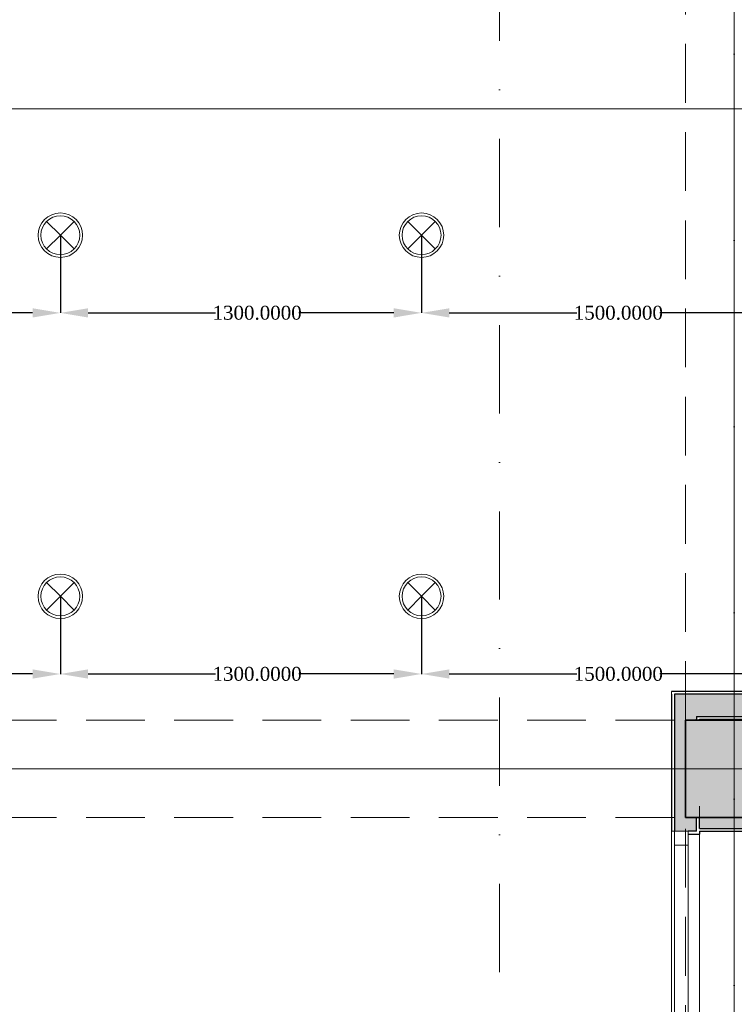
# Model space of a CAD drawing. Header units: inches. Extents: x -78787 to 29484, y -9517 to 23232.
# Tile 224 of 256: x 17760 to 20332, y 4795 to 8340. Entities that reach past the tile are written whole.
import ezdxf
from ezdxf.enums import TextEntityAlignment as Align

# ---------------------------------------------------------------- set-up
doc = ezdxf.new("R2010")
doc.units = ezdxf.units.IN
doc.header["$MEASUREMENT"] = 0
doc.linetypes.add('Dot & Dashed', pattern=[670.277762, 317.5, -176.388889, 0, -176.388874])
doc.linetypes.add('Hidden', pattern=[317.5, 211.666667, -105.833333])
for name, color, linetype in [('- განათება', 7, 'Continuous'), ('Marker - Section', 7, 'Continuous'), ('New_Structural - Bearing', 7, 'Continuous'), ('Structural - Bearing', 7, 'Continuous'), ('Structural - Grid', 7, 'Continuous')]:
    doc.layers.add(name, color=color, linetype=linetype)
for name, color, linetype, lineweight, true_color in [('Marker - Section_Pen_No__108', 7, 'Continuous', 13, 0xfd8379), ('New_Interior - Lamp_Pen_No__77', 7, 'Continuous', 20, 0xffeb28), ('New_Structural - Bearing_Pen_No__5', 7, 'Continuous', 25, 0x40a5ff), ('New_Structural - Bearing_Pen_No__57', 7, 'Continuous', 25, 0xdcd214), ('Structural - Bearing_Pen_No__102', 7, 'Continuous', 13, 0xcccccc), ('Structural - Bearing_Pen_No__161', 7, 'Continuous', 13, 0x6a6a6a), ('Structural - Bearing_Pen_No__28', 7, 'Continuous', 35, 0xa80f02), ('Structural - Grid_Pen_No__81', 7, 'Continuous', 20, 0x6a6a6a)]:
    doc.layers.add(name, color=color, linetype=linetype, lineweight=lineweight, true_color=true_color)
for name, color, linetype, lineweight in [('New_Archicad Windows_Pen_No__1', 7, 'Continuous', 13), ('New_Structural - Bearing_Pen_No__1', 7, 'Continuous', 13), ('Structural - Bearing_Pen_No__20', 1, 'Continuous', 0)]:
    doc.layers.add(name, color=color, linetype=linetype, lineweight=lineweight)
doc.styles.add('GENERATED_STYLE_2', font='txt')
doc.styles.get("Standard").update_dxf_attribs({"font": 'arial.ttf'})
doc.dimstyles.get("Standard").update_dxf_attribs({"dimtxt": 0.18, "dimasz": 0.18, "dimexe": 0.18, "dimexo": 0.0625, "dimgap": 0.09, "dimtad": 0, "dimtih": 1, "dimtoh": 1, "dimdec": 4, "dimzin": 0, "dimdsep": 46, "dimtxsty": 'Standard', "dimcen": 0.09, "dimadec": 0, "dimazin": 0, "dimtfac": 1, "dimtdec": 4, "dimtofl": 0, "dimtmove": 0, "dimatfit": 3, "dimfxl": 1, "dimtolj": 1, "dimtzin": 0, "dimarcsym": 0})

# ---------------------------------------------------------------- blocks, each defined once
blk = doc.blocks.new('Wall_73', base_point=(-5233.8, 26438))
at = {"layer": 'New_Structural - Bearing_Pen_No__57', "linetype": 'Continuous', "lineweight": 25, "true_color": 0xdcd214}
for points in [[(-5133.8, 26448), (-4505.7, 26448), (-4505.7, 26528), (-4833.8, 26528), (-4833.8, 26488), (-5133.8, 26488)], [(-1005.7, 26528), (-1005.7, 26448), (-409.4, 26448), (-409.4, 26528)]]:
    blk.add_hatch(color=52, dxfattribs=at).paths.add_polyline_path(points)
at = {"layer": 'New_Structural - Bearing_Pen_No__1', "color": 7, "linetype": 'Continuous', "lineweight": 13, "flags": 128}
for points in [[(-5133.8, 26448), (-5133.8, 26528)], [(-409.4, 26528), (-409.4, 26538)], [(-409.4, 26448), (-409.4, 26528)], [(-409.4, 26438), (-409.4, 26448)]]:
    blk.add_lwpolyline(points, dxfattribs=at)
at = {"layer": 'New_Structural - Bearing_Pen_No__5', "color": 161, "linetype": 'Continuous', "lineweight": 25, "true_color": 0x40a5ff}
for p, q in [((-4505.7, 26528), (-4833.8, 26528)), ((-409.4, 26528), (-1005.7, 26528)), ((-5133.8, 26448), (-4505.7, 26448)), ((-1005.7, 26448), (-409.4, 26448))]:
    blk.add_line(p, q, dxfattribs=at)
at = {"layer": 'New_Structural - Bearing_Pen_No__5', "color": 161, "linetype": 'Continuous', "lineweight": 25, "true_color": 0x40a5ff, "flags": 128}
for points in [[(-4505.7, 26538), (-4833.8, 26538)], [(-409.4, 26538), (-1005.7, 26538)], [(-5133.8, 26438), (-4505.7, 26438)], [(-1005.7, 26438), (-409.4, 26438)]]:
    blk.add_lwpolyline(points, dxfattribs=at)
blk = doc.blocks.new('Wall_75', base_point=(-409.4, 26941.2))
at = {"layer": 'New_Structural - Bearing_Pen_No__57', "linetype": 'Continuous', "lineweight": 25, "true_color": 0xdcd214}
for points in [[(-5143.8, 26851.2), (-5223.8, 26931.2), (-5223.8, 26851.2)], [(-5143.8, 26931.2), (-5223.8, 26931.2), (-5143.8, 26851.2)], [(-5143.8, 26851.2), (-399.4, 26851.2), (-399.4, 26931.2), (-5143.8, 26931.2)], [(-399.4, 26851.2), (-319.4, 26851.2), (-319.4, 26931.2)], [(-399.4, 26851.2), (-319.4, 26931.2), (-399.4, 26931.2)]]:
    blk.add_hatch(color=52, dxfattribs=at).paths.add_polyline_path(points)
at = {"layer": 'New_Structural - Bearing_Pen_No__1', "color": 7, "linetype": 'Continuous', "lineweight": 13, "flags": 128}
for points in [[(-5233.8, 26941.2), (-5233.8, 26931.2)], [(-309.4, 26941.2), (-309.4, 26931.2)]]:
    blk.add_lwpolyline(points, dxfattribs=at)
at = {"layer": 'New_Structural - Bearing_Pen_No__5', "color": 161, "linetype": 'Continuous', "lineweight": 25, "true_color": 0x40a5ff}
for p, q in [((-5223.8, 26931.2), (-5223.8, 26851.2)), ((-5143.8, 26931.2), (-5223.8, 26931.2)), ((-399.4, 26931.2), (-5143.8, 26931.2)), ((-319.4, 26931.2), (-399.4, 26931.2)), ((-319.4, 26851.2), (-319.4, 26931.2)), ((-5143.8, 26851.2), (-5143.8, 26841.2)), ((-5143.8, 26851.2), (-399.4, 26851.2)), ((-399.4, 26841.2), (-399.4, 26851.2))]:
    blk.add_line(p, q, dxfattribs=at)
at = {"layer": 'New_Structural - Bearing_Pen_No__5', "color": 161, "linetype": 'Continuous', "lineweight": 25, "true_color": 0x40a5ff, "flags": 128}
for points in [[(-309.4, 26941.2), (-5233.8, 26941.2)], [(-5133.8, 26841.2), (-409.4, 26841.2)]]:
    blk.add_lwpolyline(points, dxfattribs=at)
blk = doc.blocks.new('Wall_77', base_point=(-5233.8, 26941.2))
at = {"layer": 'New_Structural - Bearing_Pen_No__57', "linetype": 'Continuous', "lineweight": 25, "true_color": 0xdcd214}
blk.add_hatch(color=52, dxfattribs=at).paths.add_polyline_path([(-5223.8, 26488), (-5183.8, 26488), (-5183.8, 26838), (-5143.8, 26838), (-5143.8, 26851.2), (-5223.8, 26851.2)])
at = {"layer": 'New_Structural - Bearing_Pen_No__5', "color": 161, "linetype": 'Continuous', "lineweight": 25, "true_color": 0x40a5ff}
for p, q in [((-5223.8, 26931.2), (-5223.8, 26851.2)), ((-5223.8, 26851.2), (-5223.8, 26488)), ((-5143.8, 26851.2), (-5143.8, 26841.2)), ((-5143.8, 26838), (-5143.8, 26841.2))]:
    blk.add_line(p, q, dxfattribs=at)
at = {"layer": 'New_Structural - Bearing_Pen_No__5', "color": 161, "linetype": 'Continuous', "lineweight": 25, "true_color": 0x40a5ff, "flags": 128}
for points in [[(-5233.8, 26931.2), (-5233.8, 26488)], [(-5133.8, 26838), (-5133.8, 26841.2)]]:
    blk.add_lwpolyline(points, dxfattribs=at)
blk = doc.blocks.new('Window_11')
at = {"layer": 'New_Archicad Windows_Pen_No__1', "color": 7, "linetype": 'Continuous', "lineweight": 13}
for p, q in [((-990, 10), (990, 10)), ((-990, 10), (-990, 0)), ((-990, 0), (-940, 0)), ((-990, 0), (-990, -50)), ((-990, 0), (-990, -50)), ((-940, 0), (-940, -50)), ((-940, 0), (940, 0)), ((940, -50), (940, 0)), ((940, 0), (990, 0)), ((990, 10), (990, 0)), ((990, 0), (990, -50)), ((990, 0), (990, -50)), ((-940, -50), (-990, -50)), ((-980, -50), (-980, -90)), ((940, -50), (-940, -50)), ((990, -50), (940, -50)), ((980, -50), (980, -90)), ((-990, -90), (-980, -90)), ((-980, -90), (980, -90)), ((990, -90), (980, -90))]:
    blk.add_line(p, q, dxfattribs=at)
blk = doc.blocks.new('Wall_107', base_point=(-5233.8, 20838))
at = {"layer": 'New_Structural - Bearing_Pen_No__57', "linetype": 'Continuous', "lineweight": 25, "true_color": 0xdcd214}
blk.add_hatch(color=52, dxfattribs=at).paths.add_polyline_path([(-5223.8, 26438), (-5173.8, 26438), (-5143.8, 26438), (-5143.8, 26488), (-5223.8, 26488)])
at = {"layer": 'New_Structural - Bearing_Pen_No__1', "color": 7, "linetype": 'Continuous', "lineweight": 13}
for p, q in [((-5233.8, 26438), (-5223.8, 26438)), ((-5223.8, 26438), (-5173.8, 26438)), ((-5173.8, 26438), (-5173.8, 26428))]:
    blk.add_line(p, q, dxfattribs=at)
at = {"layer": 'New_Structural - Bearing_Pen_No__5', "color": 161, "linetype": 'Continuous', "lineweight": 25, "true_color": 0x40a5ff}
for p, q in [((-5223.8, 26488), (-5223.8, 26438)), ((-5143.8, 26438), (-5143.8, 26488)), ((-5143.8, 26438), (-5173.8, 26438)), ((-5173.8, 26428), (-5133.8, 26428)), ((-5133.8, 26438), (-5133.8, 26428))]:
    blk.add_line(p, q, dxfattribs=at)
at = {"layer": 'New_Structural - Bearing_Pen_No__5', "color": 161, "linetype": 'Continuous', "lineweight": 25, "true_color": 0x40a5ff, "flags": 128}
for points in [[(-5233.8, 26488), (-5233.8, 26438)], [(-5133.8, 26448), (-5133.8, 26488)]]:
    blk.add_lwpolyline(points, dxfattribs=at)
at = {"layer": 'New_Archicad Windows_Pen_No__1', "color": 7, "linetype": 'Continuous', "lineweight": 13, "zscale": 1000, "rotation": 90}
blk.add_blockref('Window_11', (-5223.8, 25448), dxfattribs=at)
blk = doc.blocks.new('Column_34', base_point=(-5008.8, 26663))
at = {"layer": 'Structural - Bearing_Pen_No__161', "linetype": 'Continuous', "lineweight": 0, "true_color": 0x6a6a6a}
blk.add_hatch(color=251, dxfattribs=at).paths.add_polyline_path([(-4833.8, 26488), (-4833.8, 26838), (-5183.8, 26838), (-5183.8, 26488)])
at = {"layer": 'Structural - Bearing_Pen_No__20', "color": 1, "linetype": 'Continuous', "lineweight": 0}
for p, q in [((-5008.8, 26743), (-5008.8, 26918)), ((-5088.8, 26663), (-5263.8, 26663)), ((-4928.8, 26663), (-4753.8, 26663)), ((-5008.8, 26583), (-5008.8, 26408))]:
    blk.add_line(p, q, dxfattribs=at)
blk.add_point((-5008.8, 26663), dxfattribs=at)
at = {"layer": 'Structural - Bearing_Pen_No__28', "color": 14, "linetype": 'Continuous', "lineweight": 35, "true_color": 0xa80f02, "flags": 128}
blk.add_lwpolyline([(-4833.8, 26488), (-4833.8, 26838), (-5183.8, 26838), (-5183.8, 26488)], close=True, dxfattribs=at)
blk = doc.blocks.new('Standard grid marker')
at = {"layer": 'Structural - Grid_Pen_No__81', "color": 251, "linetype": 'Continuous', "lineweight": 20, "true_color": 0x6a6a6a}
blk.add_line((1000, 0), (51328.1, 0), dxfattribs=at)
at = {"layer": 'Structural - Grid_Pen_No__81', "color": 251, "lineweight": 20, "true_color": 0x6a6a6a, "style": 'GENERATED_STYLE_2'}
for tag, p in [('AC_MarkerText_1_0', (-100, -144)), ('AC_MarkerText_1_1', (52428.1, -144))]:
    blk.add_attdef(tag, text='', height=100, rotation=180, dxfattribs=at).set_placement(p, align=Align.TOP_CENTER)
blk = doc.blocks.new('Standard grid marker_2')
at = {"layer": 'Structural - Grid_Pen_No__81', "color": 251, "linetype": 'Continuous', "lineweight": 20, "true_color": 0x6a6a6a}
blk.add_line((1000, 0), (27734.9, 0), dxfattribs=at)
at = {"layer": 'Structural - Grid_Pen_No__81', "color": 251, "lineweight": 20, "true_color": 0x6a6a6a, "style": 'GENERATED_STYLE_2'}
for tag, p in [('AC_MarkerText_1_0', (-1.5, -46.7)), ('AC_MarkerText_1_1', (28933.4, -46.7))]:
    blk.add_attdef(tag, text='', height=100, rotation=270, dxfattribs=at).set_placement(p, align=Align.TOP_CENTER)
blk = doc.blocks.new('Beam_2', base_point=(-5008.8, 14663))
at = {"layer": 'Structural - Bearing_Pen_No__102', "color": 254, "linetype": 'Dot & Dashed', "lineweight": 13, "true_color": 0xcccccc}
blk.add_line((-5008.8, 14663), (-5008.8, 39096.2), dxfattribs=at)
at = {"layer": 'Structural - Bearing_Pen_No__102', "color": 254, "linetype": 'Hidden', "lineweight": 13, "true_color": 0xcccccc}
for p, q in [((-5183.8, 26838), (-5183.8, 32488)), ((-5183.8, 20838), (-5183.8, 26488))]:
    blk.add_line(p, q, dxfattribs=at)
blk = doc.blocks.new('Beam_12', base_point=(-47008.8, 26663))
at = {"layer": 'Structural - Bearing_Pen_No__102', "color": 254, "linetype": 'Hidden', "lineweight": 13, "true_color": 0xcccccc}
for p, q in [((-10833.8, 26838), (-5183.8, 26838)), ((-10833.8, 26488), (-5183.8, 26488))]:
    blk.add_line(p, q, dxfattribs=at)
at = {"layer": 'Structural - Bearing_Pen_No__102', "color": 254, "linetype": 'Dot & Dashed', "lineweight": 13, "true_color": 0xcccccc}
blk.add_line((-47008.8, 26663), (991.2, 26663), dxfattribs=at)
blk = doc.blocks.new('Cutting Plane_1', base_point=(-5853.8, 11703.1))
at = {"layer": 'Marker - Section_Pen_No__108', "color": 11, "linetype": 'Dot & Dashed', "lineweight": 13, "true_color": 0xfd8379}
blk.add_line((-5853.8, 11853.1), (-5853.8, 40288), dxfattribs=at)
blk = doc.blocks.new('Recessed Spot')
at = {"layer": 'New_Interior - Lamp_Pen_No__77', "color": 2, "linetype": 'Continuous', "lineweight": 20, "true_color": 0xffeb28}
for q in [(-49.5, 49.5), (49.5, 49.5), (-49.5, -49.5), (49.5, -49.5)]:
    blk.add_line((0, 0), q, dxfattribs=at)
at = {"layer": 'New_Interior - Lamp_Pen_No__77', "color": 2, "linetype": 'Continuous', "lineweight": 20, "true_color": 0xffeb28, "flags": 128}
blk.add_lwpolyline([(80, 0, 1), (-80, 0, 1)], format="xyb", close=True, dxfattribs=at)
at = {"layer": 'New_Interior - Lamp_Pen_No__77', "color": 2, "linetype": 'Continuous', "lineweight": 20, "true_color": 0xffeb28}
blk.add_circle((0, 0), 70, dxfattribs=at)
blk = doc.blocks.new('*D876')
at = {"layer": '- განათება', "color": 0, "lineweight": -2, "transparency": 16777216}
for p, q in [((16605.9, 7563.9), (16605.9, 7284.2)), ((17905.9, 7563.9), (17905.9, 7284.2)), ((16705.9, 7284.4), (17164.5, 7284.4)), ((17805.9, 7284.4), (17463.8, 7284.4))]:
    blk.add_line(p, q, dxfattribs=at)
at = {"layer": '- განათება', "color": 0, "transparency": 16777216}
for points in [[(16705.9, 7301), (16705.9, 7267.7), (16605.9, 7284.4)], [(17805.9, 7301), (17805.9, 7267.7), (17905.9, 7284.4)]]:
    blk.add_solid(points, dxfattribs=at)
at = {"layer": 'Defpoints', "color": 0, "transparency": 16777216}
for p in [(16605.9, 7564), (17905.9, 7564), (17905.9, 7284.4)]:
    blk.add_point(p, dxfattribs=at)
at = {"layer": '- განათება', "color": 0, "transparency": 16777216, "insert": (17314.1, 7284.4), "char_height": 50, "attachment_point": 5}
blk.add_mtext('\\A1;{\\fSylfaen|b0|i0|c0|p18;1300.0000}', dxfattribs=at)
blk = doc.blocks.new('*D877')
at = {"layer": '- განათება', "color": 0, "lineweight": -2, "transparency": 16777216}
for p, q in [((17905.9, 7563.9), (17905.9, 7284.2)), ((19205.9, 7563.9), (19205.9, 7284.2)), ((18005.9, 7284.4), (18464.5, 7284.4)), ((19105.9, 7284.4), (18763.8, 7284.4))]:
    blk.add_line(p, q, dxfattribs=at)
at = {"layer": '- განათება', "color": 0, "transparency": 16777216}
for points in [[(18005.9, 7301), (18005.9, 7267.7), (17905.9, 7284.4)], [(19105.9, 7301), (19105.9, 7267.7), (19205.9, 7284.4)]]:
    blk.add_solid(points, dxfattribs=at)
at = {"layer": 'Defpoints', "color": 0, "transparency": 16777216}
for p in [(17905.9, 7564), (19205.9, 7564), (19205.9, 7284.4)]:
    blk.add_point(p, dxfattribs=at)
at = {"layer": '- განათება', "color": 0, "transparency": 16777216, "insert": (18614.1, 7284.4), "char_height": 50, "attachment_point": 5}
blk.add_mtext('\\A1;{\\fSylfaen|b0|i0|c0|p18;1300.0000}', dxfattribs=at)
blk = doc.blocks.new('*D878')
at = {"layer": '- განათება', "color": 0, "lineweight": -2, "transparency": 16777216}
for p, q in [((19205.9, 7563.9), (19205.9, 7284.2)), ((20705.9, 7563.9), (20705.9, 7284.2)), ((19305.9, 7284.4), (19764.5, 7284.4)), ((20605.9, 7284.4), (20063.8, 7284.4))]:
    blk.add_line(p, q, dxfattribs=at)
at = {"layer": '- განათება', "color": 0, "transparency": 16777216}
for points in [[(19305.9, 7301), (19305.9, 7267.7), (19205.9, 7284.4)], [(20605.9, 7301), (20605.9, 7267.7), (20705.9, 7284.4)]]:
    blk.add_solid(points, dxfattribs=at)
at = {"layer": 'Defpoints', "color": 0, "transparency": 16777216}
for p in [(19205.9, 7564), (20705.9, 7564), (20705.9, 7284.4)]:
    blk.add_point(p, dxfattribs=at)
at = {"layer": '- განათება', "color": 0, "transparency": 16777216, "insert": (19914.1, 7284.4), "char_height": 50, "attachment_point": 5}
blk.add_mtext('\\A1;{\\fSylfaen|b0|i0|c0|p18;1500.0000}', dxfattribs=at)
blk = doc.blocks.new('*D905')
at = {"layer": '- განათება', "color": 0, "lineweight": -2, "transparency": 16777216}
for p, q in [((16605.9, 6263.9), (16605.9, 5984.2)), ((17905.9, 6263.9), (17905.9, 5984.2)), ((16705.9, 5984.4), (17164.5, 5984.4)), ((17805.9, 5984.4), (17463.8, 5984.4))]:
    blk.add_line(p, q, dxfattribs=at)
at = {"layer": '- განათება', "color": 0, "transparency": 16777216}
for points in [[(16705.9, 6001), (16705.9, 5967.7), (16605.9, 5984.4)], [(17805.9, 6001), (17805.9, 5967.7), (17905.9, 5984.4)]]:
    blk.add_solid(points, dxfattribs=at)
at = {"layer": 'Defpoints', "color": 0, "transparency": 16777216}
for p in [(16605.9, 6264), (17905.9, 6264), (17905.9, 5984.4)]:
    blk.add_point(p, dxfattribs=at)
at = {"layer": '- განათება', "color": 0, "transparency": 16777216, "insert": (17314.1, 5984.4), "char_height": 50, "attachment_point": 5}
blk.add_mtext('\\A1;{\\fSylfaen|b0|i0|c0|p18;1300.0000}', dxfattribs=at)
blk = doc.blocks.new('*D906')
at = {"layer": '- განათება', "color": 0, "lineweight": -2, "transparency": 16777216}
for p, q in [((17905.9, 6263.9), (17905.9, 5984.2)), ((19205.9, 6263.9), (19205.9, 5984.2)), ((18005.9, 5984.4), (18464.5, 5984.4)), ((19105.9, 5984.4), (18763.8, 5984.4))]:
    blk.add_line(p, q, dxfattribs=at)
at = {"layer": '- განათება', "color": 0, "transparency": 16777216}
for points in [[(18005.9, 6001), (18005.9, 5967.7), (17905.9, 5984.4)], [(19105.9, 6001), (19105.9, 5967.7), (19205.9, 5984.4)]]:
    blk.add_solid(points, dxfattribs=at)
at = {"layer": 'Defpoints', "color": 0, "transparency": 16777216}
for p in [(17905.9, 6264), (19205.9, 6264), (19205.9, 5984.4)]:
    blk.add_point(p, dxfattribs=at)
at = {"layer": '- განათება', "color": 0, "transparency": 16777216, "insert": (18614.1, 5984.4), "char_height": 50, "attachment_point": 5}
blk.add_mtext('\\A1;{\\fSylfaen|b0|i0|c0|p18;1300.0000}', dxfattribs=at)
blk = doc.blocks.new('*D907')
at = {"layer": '- განათება', "color": 0, "lineweight": -2, "transparency": 16777216}
for p, q in [((19205.9, 6263.9), (19205.9, 5984.2)), ((20705.9, 6263.9), (20705.9, 5984.2)), ((19305.9, 5984.4), (19764.5, 5984.4)), ((20605.9, 5984.4), (20063.8, 5984.4))]:
    blk.add_line(p, q, dxfattribs=at)
at = {"layer": '- განათება', "color": 0, "transparency": 16777216}
for points in [[(19305.9, 6001), (19305.9, 5967.7), (19205.9, 5984.4)], [(20605.9, 6001), (20605.9, 5967.7), (20705.9, 5984.4)]]:
    blk.add_solid(points, dxfattribs=at)
at = {"layer": 'Defpoints', "color": 0, "transparency": 16777216}
for p in [(19205.9, 6264), (20705.9, 6264), (20705.9, 5984.4)]:
    blk.add_point(p, dxfattribs=at)
at = {"layer": '- განათება', "color": 0, "transparency": 16777216, "insert": (19914.1, 5984.4), "char_height": 50, "attachment_point": 5}
blk.add_mtext('\\A1;{\\fSylfaen|b0|i0|c0|p18;1500.0000}', dxfattribs=at)

msp = doc.modelspace()

# ---------------------------------------------------------------- block references
at = {"layer": '- განათება', "color": 2, "linetype": 'Continuous', "lineweight": 20, "true_color": 0xffeb28, "zscale": 1000}
for p in [(17905.93152, 7563.9634), (19205.93152, 7563.9634), (19205.93152, 6263.9634)]:
    msp.add_blockref('Recessed Spot', p, dxfattribs=at)
at = {"layer": '- განათება', "color": 3, "linetype": 'Continuous', "lineweight": 20, "zscale": 1000}
msp.add_blockref('Recessed Spot', (17905.93152, 6263.9634), dxfattribs=at)
at = {"layer": 'New_Structural - Bearing', "color": 7, "lineweight": 35}
for name, p in [('Wall_75', (24930.35778, 5921.61891)), ('Wall_77', (20105.93152, 5921.61891)), ('Wall_73', (20105.93152, 5418.35514)), ('Wall_107', (20105.93152, -181.64486))]:
    msp.add_blockref(name, p, dxfattribs=at)
at = {"layer": 'Structural - Bearing', "color": 254, "lineweight": 13, "true_color": 0xcccccc}
for name, p in [('Beam_2', (20330.93152, -6356.64486)), ('Beam_12', (-21669.06848, 5643.35514))]:
    msp.add_blockref(name, p, dxfattribs=at)
at = {"layer": 'Structural - Bearing', "color": 14, "lineweight": 35, "true_color": 0xa80f02}
msp.add_blockref('Column_34', (20330.93152, 5643.35514), dxfattribs=at)
at = {"layer": 'Structural - Grid', "color": 8, "linetype": 'Continuous', "lineweight": 15, "zscale": 1000}
for name, p, rotation in [('Standard grid marker_2', (20330.93152, -9316.57065), 90), ('Standard grid marker', (29284.00379, 5643.35514), 180)]:
    msp.add_blockref(name, p, dxfattribs=dict(at, rotation=rotation))

# ---------------------------------------------------------------- dimensions: what is measured, and where the dimension line sits
at = {"layer": '- განათება', "color": 1}
for base, p1, p2, picture, middle in [((17905.93152, 7284.38), (16605.93152, 7563.9634), (17905.93152, 7563.9634), '*D876', (17314.12999, 7284.38)), ((19205.93152, 7284.38), (17905.93152, 7563.9634), (19205.93152, 7563.9634), '*D877', (18614.12999, 7284.38)), ((17905.93152, 5984.38), (16605.93152, 6263.9634), (17905.93152, 6263.9634), '*D905', (17314.12999, 5984.38)), ((19205.93152, 5984.38), (17905.93152, 6263.9634), (19205.93152, 6263.9634), '*D906', (18614.12999, 5984.38))]:
    dim = msp.add_linear_dim(base=base, p1=p1, p2=p2, text='{\\fSylfaen|b0|i0|c0|p18;<>}', dimstyle='Standard', override={"dimtxt": 50, "dimasz": 100}, dxfattribs=at)
    dim.commit()
    dim.dimension.update_dxf_attribs({"geometry": picture, "text_midpoint": middle, "dimtype": 160})

# ---------------------------------------------------------------- next in the draw order: block references
at = {"layer": 'Marker - Section', "color": 11, "lineweight": 13, "true_color": 0xfd8379}
msp.add_blockref('Cutting Plane_1', (19485.93784, -9316.57065), dxfattribs=at)

# ---------------------------------------------------------------- next in the draw order: linework, layer by layer
at = {"layer": '- განათება', "color": 8, "linetype": 'Continuous', "lineweight": 15, "flags": 128}
msp.add_lwpolyline([(8105.93152, 8018.35536), (8105.93152, 11218.35514), (24905.93143, 11218.35514), (24905.93143, 8018.35536)], close=True, dxfattribs=at)

# ---------------------------------------------------------------- next in the draw order: dimensions: what is measured, and where the dimension line sits
at = {"layer": '- განათება', "color": 1}
for base, p1, p2, picture, middle in [((20705.93152, 7284.38), (19205.93152, 7563.9634), (20705.93152, 7563.9634), '*D878', (19914.12999, 7284.38)), ((20705.93152, 5984.38), (19205.93152, 6263.9634), (20705.93152, 6263.9634), '*D907', (19914.12999, 5984.38))]:
    dim = msp.add_linear_dim(base=base, p1=p1, p2=p2, text='{\\fSylfaen|b0|i0|c0|p18;<>}', dimstyle='Standard', override={"dimtxt": 50, "dimasz": 100}, dxfattribs=at)
    dim.commit()
    dim.dimension.update_dxf_attribs({"geometry": picture, "text_midpoint": middle, "dimtype": 160})

doc.saveas('drawing.dxf')
